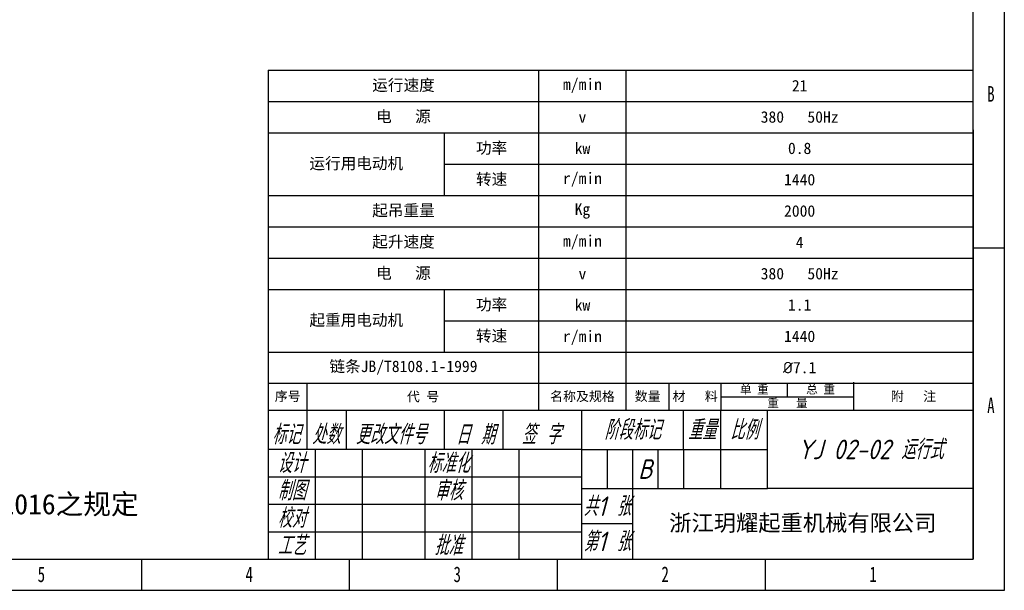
# Model space of a CAD drawing. Header units: millimetres. Extents: x 1618 to 4606, y -976 to 1137.
# Tile 28 of 41: x 3017 to 4606, y -976 to -54. Entities that reach past the tile are written whole.
import ezdxf

# ---------------------------------------------------------------- set-up
doc = ezdxf.new("R2010")
doc.units = ezdxf.units.MM
doc.styles.add('标准样式', font='gbeitc.shx', dxfattribs={"height": 50, "bigfont": 'gbcbig.shx'})
doc.styles.add('样式 1', font='SimSun.ttf', dxfattribs={"width": 0.7, "height": 2.5})

# ---------------------------------------------------------------- blocks, each defined once
blk = doc.blocks.new('1')
at = {"lineweight": -3}
for p, q in [((5190.3, 222.2), (5190.3, 1825.3)), ((5152.1, 260.4), (5152.1, 1787.2)), ((4288.3, 859.7), (4288.3, 260.4)), ((4288.3, 859.7), (5152.1, 859.7)), ((4619.9, 442.8), (4619.9, 859.7)), ((4726.9, 442.8), (4726.9, 859.7)), ((4288.3, 821.4), (5152.1, 821.4)), ((5152.1, 786.4), (5152.1, 260.4)), ((4288.3, 783), (5152.1, 783)), ((4504.3, 706.2), (4504.3, 782.5)), ((4504.3, 744.6), (5152.1, 744.6)), ((4288.3, 706.2), (5152.1, 706.2)), ((4288.3, 667.8), (5152.1, 667.8)), ((5152.1, 642.1), (5190.3, 642.1)), ((4288.3, 629.4), (5152.1, 629.4)), ((4288.3, 591), (5152.1, 591)), ((4504.3, 514.2), (4504.3, 590.6)), ((4504.3, 552.6), (5152.1, 552.6)), ((4288.3, 514.2), (5152.1, 514.2)), ((4288.3, 475.9), (5152.1, 475.9)), ((4288.3, 475.9), (5152.1, 475.9)), ((4336.3, 394.8), (4336.3, 475.9)), ((4779.5, 442.8), (4779.5, 475.9)), ((4843.4, 442.8), (4843.4, 475.9)), ((4924.6, 459.3), (4924.6, 475.9)), ((5005.9, 442.8), (5005.9, 477.2)), ((4843.4, 459.3), (5005.9, 459.3)), ((4288.3, 442.8), (5152.1, 442.8)), ((4384.3, 394.8), (4384.3, 442.8)), ((4504.3, 394.8), (4504.3, 442.8)), ((4576.3, 394.8), (4576.3, 442.8)), ((4672.3, 442.8), (4672.3, 260.4)), ((4797.1, 394.8), (4797.1, 442.8)), ((4842.7, 442.8), (4842.7, 346.8)), ((4900.3, 346.8), (4900.3, 442.8)), ((4672.3, 394.8), (4288.3, 394.8)), ((4345.9, 394.8), (4345.9, 260.4)), ((4403.5, 394.8), (4403.5, 260.4)), ((4480.3, 394.8), (4480.3, 260.4)), ((4537.9, 394.8), (4537.9, 260.4)), ((4595.5, 394.8), (4595.5, 260.4)), ((4672.3, 394.8), (4900.3, 394.8)), ((4703.5, 394.8), (4703.5, 346.8)), ((4734.7, 394.8), (4734.7, 346.8)), ((4765.9, 394.8), (4765.9, 346.8)), ((4797.1, 394.8), (4797.1, 346.8)), ((4288.3, 361.2), (4672.3, 361.2)), ((4672.3, 346.8), (4900.3, 346.8)), ((4734.7, 346.8), (4734.7, 260.4)), ((5152.1, 346.8), (4900.3, 346.8)), ((4288.3, 327.6), (4672.3, 327.6)), ((4734.7, 303.6), (4672.3, 303.6)), ((4288.3, 294), (4672.3, 294)), ((2961.1, 260.4), (5152.1, 260.4)), ((4133, 260.4), (4133, 222.2)), ((4387.7, 260.4), (4387.7, 222.2)), ((4642.5, 260.4), (4642.5, 222.2)), ((4897.3, 260.4), (4897.3, 222.2)), ((2923, 222.2), (5190.3, 222.2))]:
    blk.add_line(p, q, dxfattribs=at)
at = {"lineweight": -3, "style": '标准样式'}
for s, p in [('标记', (4293, 401.2)), ('处数', (4342, 401.2)), ('更改文件号', (4395.5, 401.2)), ('日 期', (4518.3, 400.9)), ('签 字', (4598.9, 401.2))]:
    blk.add_text(s, height=24, dxfattribs=at).set_placement(p)
at = {"lineweight": -3}
for s, insert, char_height, width, attachment_point in [('{\\fSimSun|b0|i0|c134|p2;运行速度}', (4454.1, 840.6), 14.027, 331.581, 5), ('{\\fSimSun|b0|i0|c134|p2;m/min}', (4673.4, 840.6), 14.027, 107.006, 5), ('{\\fSimSun|b0|i0|c134|p2;21}', (4939.5, 840.6), 14.027, 425.174, 5), ('{\\fSimSun|b0|i0|c134|p2;电   源}', (4454.1, 802.2), 14.027, 331.581, 5), ('{\\fSimSun|b0|i0|c134|p2;380   50Hz}', (4939.5, 802.2), 14.027, 425.174, 5), ('{\\fSimSun|b0|i0|c134|p2;v}', (4673.4, 802.2), 14.027, 107.006, 5), ('{\\fSimSun|b0|i0|c134|p2;功率}', (4562.1, 763.6), 14.027, 115.641, 5), ('{\\fSimSun|b0|i0|c134|p2;kw}', (4673.4, 763.8), 14.027, 107.006, 5), ('{\\fSimSun|b0|i0|c134|p2;0.8}', (4939.5, 763.8), 14.027, 425.174, 5), ('{\\fSimSun|b0|i0|c134|p2;运行用电动机}', (4396.3, 744.6), 14.027, 215.94, 5), ('{\\fSimSun|b0|i0|c134|p2;转速}', (4562.1, 725.3), 14.027, 115.641, 5), ('{\\fSimSun|b0|i0|c134|p2;r/min}', (4673.4, 725.4), 14.027, 107.006, 5), ('{\\fSimSun|b0|i0|c134|p2;1440}', (4939.5, 725.4), 14.027, 425.174, 5), ('{\\fSimSun|b0|i0|c134|p2;起吊重量}', (4454.1, 687), 14.027, 331.581, 5), ('{\\fSimSun|b0|i0|c134|p2;Kg}', (4673.4, 687), 14.027, 107.006, 5), ('{\\fSimSun|b0|i0|c134|p2;2000}', (4939.5, 687), 14.027, 425.174, 5), ('{\\fSimSun|b0|i0|c134|p2;起升速度}', (4454.1, 648.6), 14.027, 331.581, 5), ('{\\fSimSun|b0|i0|c134|p2;m/min}', (4673.4, 648.6), 14.027, 107.006, 5), ('{\\fSimSun|b0|i0|c134|p2;4}', (4939.5, 648.6), 14.027, 425.174, 5), ('{\\fSimSun|b0|i0|c134|p2;电   源}', (4454.1, 610.2), 14.027, 331.581, 5), ('{\\fSimSun|b0|i0|c134|p2;380   50Hz}', (4939.5, 610.2), 14.027, 425.174, 5), ('{\\fSimSun|b0|i0|c134|p2;v}', (4673.4, 610.2), 14.027, 107.006, 5), ('{\\fSimSun|b0|i0|c134|p2;功率}', (4562.1, 571.6), 14.027, 115.641, 5), ('{\\fSimSun|b0|i0|c134|p2;kw}', (4673.4, 571.8), 14.027, 107.006, 5), ('{\\fSimSun|b0|i0|c134|p2;1.1}', (4939.5, 571.8), 14.027, 425.174, 5), ('{\\fSimSun|b0|i0|c134|p2;起重用电动机}', (4396.3, 552.6), 14.027, 215.94, 5), ('{\\fSimSun|b0|i0|c134|p2;转速}', (4562.1, 533.3), 14.027, 115.641, 5), ('{\\fSimSun|b0|i0|c134|p2;r/min}', (4673.4, 531.7), 14.027, 107.006, 5), ('{\\fSimSun|b0|i0|c134|p2;1440}', (4939.5, 533.4), 14.027, 425.174, 5), ('{\\fSimSun|b0|i0|c134|p2;链条JB/T8108.1-1999}', (4454.1, 495), 14.027, 331.581, 5), ('{\\fISOCPEUR|b0|i0|c0|p34;%%C\\fSimSun|b0|i0|c134|p2;7.1}', (4939.5, 495), 14.027, 425.174, 5), ('{\\fSimSun|b0|i0|c134|p2;单 重}', (4884, 467.6), 10.342, 81.249, 5), ('{\\fSimSun|b0|i0|c134|p2;总 重}', (4965.3, 467.9), 10.342, 81.249, 5), ('{\\fSimSun|b0|i0|c134|p2;序号}', (4312.3, 459.3), 11.635, 48, 5), ('{\\fSimSun|b0|i0|c134|p2;代 号}', (4478.1, 458.9), 11.635, 283.581, 5), ('{\\fSimSun|b0|i0|c134|p2;名称及规格}', (4673.4, 459.3), 11.635, 107.006, 5), ('{\\fSimSun|b0|i0|c134|p2;数量}', (4753.2, 459.3), 11.635, 52.531, 5), ('{\\fSimSun|b0|i0|c134|p2;材   料}', (4811.4, 459.3), 11.635, 63.932, 5), ('{\\fSimSun|b0|i0|c134|p2;附   注}', (5079, 459.3), 11.635, 146.214, 5), ('{\\fSimSun|b0|i0|c134|p2;重   量}', (4924.6, 451), 10.342, 162.497, 5), ('{\\fSimSun|b0|i0|c134|p2;1.制造、安装、检验使用等应符合JB/T 5317-2016之规定}', (3283.3, 340.2), 24.838, 962.738, 1)]:
    blk.add_mtext(s, dxfattribs=dict(at, insert=insert, char_height=char_height, width=width, attachment_point=attachment_point))
for s, insert, char_height, width, attachment_point, style in [('{\\fSimSun|b0|i0|c134|p2;B}', (5169.3, 840.1), 19.085, 8.193, 1, '样式 1'), ('{\\fSimSun|b0|i0|c134|p2;A}', (5169.3, 458.4), 19.085, 8.026, 1, '样式 1'), ('\\pt0;{\\C4;阶段标记}', (4734.7, 418.8), 24, 124.8, 5, '标准样式'), ('{\\C4;重量}', (4819.9, 418.8), 24, 45.6, 5, '标准样式'), ('{\\C4;比例}', (4871.5, 418.8), 24, 57.6, 5, '标准样式'), ('{\\C4;YJ 02-02 运行式}', (5026.3, 394.8), 24, 252, 5, '标准样式'), ('{\\C4;设计}', (4317.1, 378), 24, 57.6, 5, '标准样式'), ('{\\C4;标准化}', (4509.1, 378), 24, 57.6, 5, '标准样式'), ('{\\C4;B}', (4750.3, 370.8), 24, 31.2, 5, '标准样式'), ('{\\C4;审核}', (4509.1, 344.4), 24, 57.6, 5, '标准样式'), ('{\\C4;共1 张}', (4703.5, 325.2), 24, 62.4, 5, '标准样式'), ('{\\C4;校对}', (4317.1, 310.8), 24, 57.6, 5, '标准样式'), ('{\\C4;第1 张}', (4703.5, 282), 24, 62.4, 5, '标准样式'), ('{\\fFangSong|b0|i0|c134|p49;\\C4;浙江玥耀起重机械有限公司}', (4943.4, 303.6), 20, 417.361, 5, '标准样式'), ('{\\C4;工艺}', (4317.1, 277.2), 24, 57.6, 5, '标准样式'), ('{\\fSimSun|b0|i0|c134|p2;5}', (4005.9, 251.4), 19.085, 11.005, 1, '样式 1'), ('{\\fSimSun|b0|i0|c134|p2;4}', (4260.6, 251.4), 19.085, 9.325, 1, '样式 1'), ('{\\fSimSun|b0|i0|c134|p2;3}', (4515.4, 251.4), 19.085, 7.645, 1, '样式 1'), ('{\\fSimSun|b0|i0|c134|p2;2}', (4770.2, 251.4), 19.085, 9.325, 1, '样式 1'), ('{\\fSimSun|b0|i0|c134|p2;1}', (5025, 251.4), 19.085, 6.605, 1, '样式 1')]:
    blk.add_mtext(s, dxfattribs=dict(at, insert=insert, char_height=char_height, width=width, attachment_point=attachment_point, style=style))
at = {"color": 4, "lineweight": -3, "char_height": 24, "width": 57.6, "attachment_point": 5, "style": '标准样式'}
for s, insert in [('制图', (4317.1, 344.4)), ('批准', (4509.1, 277.2))]:
    blk.add_mtext(s, dxfattribs=dict(at, insert=insert))

msp = doc.modelspace()

# ---------------------------------------------------------------- block references
at = {"xscale": 1.317888, "yscale": 1.317888, "zscale": 1.317888}
msp.add_blockref('1', (-2233.791, -1268.778), dxfattribs=at)

doc.saveas('drawing.dxf')
